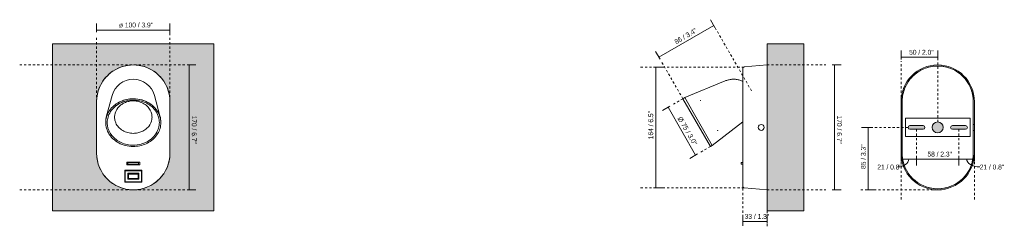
# Model space of a CAD drawing. Header units: millimetres. Extents: x -6734 to -5392, y 163 to 6739.
# Tile 1 of 3: x -6734 to -5392, y 163 to 446. Entities that reach past the tile are written whole.
import ezdxf

# ---------------------------------------------------------------- set-up
doc = ezdxf.new("R2010")
doc.units = ezdxf.units.MM
doc.linetypes.add('Dash', pattern=[6, 3, -3])
doc.linetypes.add('Hidden', pattern=[7.14375, 4.7625, -2.38125])
doc.layers.add('A-ANNO-DIMS', color=7, linetype='Dash', lineweight=9, true_color=0xd2d2d2)
for name, color, linetype, lineweight in [('A-ANNO-DIMS-3', 7, 'Continuous', 9), ('A-DETL-GENF', 7, 'Continuous', 9), ('A-WALL', 7, 'Continuous', 9), ('E-LITE-EQPM', 7, 'Continuous', 20)]:
    doc.layers.add(name, color=color, linetype=linetype, lineweight=lineweight)
doc.styles.add('Arial Narrow', font='ARIALN.TTF', dxfattribs={"height": 6.6})
doc.dimstyles.new('FARO_-_2_2mm_Arial_Narrow_mm_Inch_Left', dxfattribs={"dimscale": 304.8, "dimtxt": 6.754644, "dimasz": 0, "dimexe": 0.029528, "dimexo": 0.0625, "dimgap": 0.004921, "dimtad": 1, "dimdec": 0, "dimzin": 0, "dimdsep": 46, "dimtxsty": 'Arial Narrow', "dimblk1": 'NONE', "dimblk2": 'NONE', "dimsah": 1, "dimcen": 0.09, "dimadec": 0, "dimazin": 0, "dimtfac": 1, "dimtdec": 4, "dimtix": 1, "dimtmove": 0, "dimatfit": 3, "dimfxl": 0.009843, "dimfxlon": 1, "dimtvp": 1, "dimtolj": 1, "dimtzin": 0, "dimarcsym": 2})
doc.dimstyles.new('FARO_-_2_2mm_Arial_Narrow_mm_Inch_Left_1', dxfattribs={"dimscale": 304.8, "dimtxt": 6.754644, "dimasz": 0, "dimexe": 0.029528, "dimexo": 0.0625, "dimgap": 0.004921, "dimtad": 1, "dimdec": 0, "dimzin": 0, "dimdsep": 46, "dimtxsty": 'Arial Narrow', "dimblk1": 'NONE', "dimblk2": 'NONE', "dimsah": 1, "dimcen": 0.09, "dimadec": 0, "dimazin": 0, "dimtfac": 1, "dimtdec": 4, "dimtix": 1, "dimtmove": 0, "dimatfit": 3, "dimfxl": 0.009843, "dimfxlon": 1, "dimtvp": 1, "dimtolj": 1, "dimtzin": 0, "dimarcsym": 2})
doc.dimstyles.new('FARO_-_2_2mm_Arial_Narrow_mm_Inch_Left_2', dxfattribs={"dimscale": 304.8, "dimtxt": 6.754644, "dimasz": 0, "dimexe": 0.029528, "dimexo": 0.0625, "dimgap": 0.004921, "dimtad": 1, "dimdec": 0, "dimzin": 0, "dimdsep": 46, "dimtxsty": 'Arial Narrow', "dimblk1": 'NONE', "dimblk2": 'NONE', "dimsah": 1, "dimcen": 0.09, "dimadec": 0, "dimazin": 0, "dimtfac": 1, "dimtdec": 4, "dimtix": 1, "dimtmove": 1, "dimatfit": 3, "dimfxl": 0.009843, "dimfxlon": 1, "dimtvp": 1, "dimtolj": 1, "dimtzin": 0, "dimarcsym": 2})
doc.dimstyles.new('FARO_-_2_2mm_Arial_Narrow_mm_Inch_Right', dxfattribs={"dimscale": 304.8, "dimtxt": 6.754644, "dimasz": 0, "dimexe": 0.029528, "dimexo": 0.0625, "dimgap": 0.004921, "dimtad": 1, "dimdec": 0, "dimzin": 0, "dimdsep": 46, "dimtxsty": 'Arial Narrow', "dimblk1": 'NONE', "dimblk2": 'NONE', "dimsah": 1, "dimcen": 0.09, "dimadec": 0, "dimazin": 0, "dimtfac": 1, "dimtdec": 4, "dimtix": 1, "dimtmove": 0, "dimatfit": 3, "dimfxl": 0.009843, "dimfxlon": 1, "dimtvp": 1, "dimtolj": 1, "dimtzin": 0, "dimarcsym": 2})

# ---------------------------------------------------------------- blocks, each defined once
blk = doc.blocks.new('40135 - 40135 CORB White table lamp GU10_USB-548239-Alzado_PDF')
at = {"layer": 'E-LITE-EQPM'}
for p, q in [((-6586.8, 252.2), (-6586.6, 252.2)), ((-6586.8, 252.2), (-6586.8, 249.8)), ((-6586.6, 249.8), (-6586.8, 249.8)), ((-6586.6, 252.2), (-6585.6, 252.2)), ((-6585.6, 249.8), (-6586.6, 249.8)), ((-6585.6, 252.2), (-6573.5, 252.2)), ((-6573.5, 249.8), (-6585.6, 249.8)), ((-6573.5, 252.2), (-6572.4, 252.2)), ((-6572.4, 249.8), (-6573.5, 249.8)), ((-6572.4, 252.2), (-6572.2, 252.2)), ((-6572.2, 249.8), (-6572.4, 249.8)), ((-6572.2, 249.8), (-6572.2, 252.2)), ((-6585.9, 236.6), (-6586.9, 237.6)), ((-6585.9, 230.6), (-6586.9, 229.6)), ((-6585.9, 236.6), (-6585.9, 230.6)), ((-6573, 236.6), (-6585.9, 236.6)), ((-6585.9, 230.6), (-6573, 230.6)), ((-6572, 237.6), (-6573, 236.6)), ((-6573, 230.6), (-6573, 236.6)), ((-6573, 230.6), (-6572, 229.6))]:
    blk.add_line(p, q, dxfattribs=at)
for centre, start, end in [((-6579.5, 335), 124.2857, 145.7143), ((-6579.5, 335), 94.2857, 115.7143), ((-6579.5, 335), 64.2857, 85.7143), ((-6579.5, 335), 34.2857, 55.7143), ((-6579.5, 335), 154.2857, 175.7143), ((-6579.5, 335), 4.2857, 25.7143), ((-6579.5, 265), 184.2857, 205.7143), ((-6579.5, 265), 334.2857, 355.7143), ((-6579.5, 265), 214.2857, 235.7143), ((-6579.5, 265), 304.2857, 325.7143), ((-6579.5, 265), 244.2857, 265.7143), ((-6579.5, 265), 274.2857, 295.7143)]:
    blk.add_arc(centre, 50, start, end, dxfattribs=at)
blk = doc.blocks.new('40135 - 40135 CORB White table lamp GU10_USB-548239-Lateral_PDF')
at = {"layer": 'E-LITE-EQPM'}
for p, q in [((-3269, 385), (-3300.1, 382.2)), ((-3326.2, 363.2), (-3381.1, 340.5)), ((-3381.1, 340.5), (-3383.7, 339)), ((-3383.7, 339), (-3346.2, 274)), ((-3381.1, 340.5), (-3343.6, 275.5)), ((-3302, 335), (-3302, 265)), ((-3343.6, 275.5), (-3302, 307.5)), ((-3346.2, 274), (-3343.6, 275.5)), ((-3304.2, 252.2), (-3304.2, 249.8)), ((-3304.2, 252.2), (-3303.2, 252.2)), ((-3303.2, 249.8), (-3304.2, 249.8)), ((-3303.2, 252.2), (-3302, 252.2)), ((-3302, 249.8), (-3303.2, 249.8)), ((-3300.1, 217.8), (-3269, 215))]:
    blk.add_line(p, q, dxfattribs=at)
at = {"layer": 'E-LITE-EQPM', "flags": 128}
for points in [[(-3302, 380.2), (-3302, 380.2), (-3302, 380.3), (-3301.9, 380.4), (-3301.9, 380.5), (-3301.9, 380.6), (-3301.9, 380.6), (-3301.9, 380.7), (-3301.9, 380.8), (-3301.8, 380.9), (-3301.8, 380.9), (-3301.8, 381), (-3301.7, 381.1), (-3301.7, 381.2), (-3301.7, 381.2), (-3301.6, 381.3), (-3301.6, 381.4), (-3301.5, 381.4), (-3301.5, 381.5), (-3301.4, 381.5), (-3301.4, 381.6), (-3301.3, 381.7), (-3301.2, 381.7), (-3301.2, 381.8), (-3301.1, 381.8), (-3301, 381.9), (-3301, 381.9), (-3300.9, 381.9), (-3300.8, 382), (-3300.8, 382), (-3300.7, 382), (-3300.6, 382.1), (-3300.5, 382.1), (-3300.5, 382.1), (-3300.4, 382.1), (-3300.3, 382.1), (-3300.2, 382.2), (-3300.1, 382.2), (-3300.1, 382.2)], [(-3302, 364), (-3302, 364.8), (-3302, 366.1), (-3302, 367.4), (-3302, 368.6), (-3302, 369.8), (-3302, 370.9), (-3302, 372), (-3302, 373), (-3302, 374), (-3302, 374.8), (-3302, 375.7), (-3302, 376.4), (-3302, 377.1), (-3302, 377.7), (-3302, 378.3), (-3302, 378.8), (-3302, 379.2), (-3302, 379.5), (-3302, 379.8), (-3302, 380), (-3302, 380.1), (-3302, 380.2), (-3302, 380.2)], [(-3302, 380.2), (-3302, 380.1), (-3302, 380), (-3302, 379.8), (-3302, 379.6), (-3302, 379.3), (-3302, 378.9), (-3302, 378.4), (-3302, 377.9), (-3302, 377.3), (-3302, 376.6), (-3302, 375.9), (-3302, 375.1), (-3302, 374.2), (-3302, 373.3), (-3302, 372.3), (-3302, 371.2), (-3302, 370.1), (-3302, 369), (-3302, 367.7), (-3302, 366.5), (-3302, 365.1), (-3302, 363.8), (-3302, 362.4), (-3302, 360.9), (-3302, 359.4), (-3302, 357.9), (-3302, 356.3), (-3302, 354.7), (-3302, 353), (-3302, 351.4), (-3302, 349.7), (-3302, 347.9), (-3302, 346.2), (-3302, 344.4), (-3302, 342.7), (-3302, 340.9), (-3302, 339.1), (-3302, 337.3), (-3302, 335.5), (-3302, 335)], [(-3326.2, 363.2), (-3325.1, 363.7), (-3323.9, 364), (-3322.8, 364.4), (-3321.6, 364.7), (-3320.5, 364.9), (-3319.3, 365.2), (-3318.1, 365.3), (-3316.9, 365.4), (-3315.7, 365.5), (-3314.5, 365.5), (-3313.3, 365.5), (-3312.1, 365.4), (-3310.9, 365.3), (-3309.7, 365.1), (-3308.5, 364.9), (-3307.4, 364.6), (-3306.2, 364.3), (-3305.1, 363.9), (-3303.9, 363.5), (-3302.8, 363), (-3302, 362.6)], [(-3359.7, 336.2), (-3359.8, 336.4), (-3359.9, 336.5), (-3360, 336.7), (-3360.1, 336.8), (-3360.1, 336.8)], [(-3336.3, 295.5), (-3336.3, 295.6), (-3336.3, 295.6), (-3336.4, 295.8), (-3336.5, 295.9), (-3336.6, 296.1), (-3336.6, 296.2)], [(-3302, 265), (-3302, 263.2), (-3302, 261.4), (-3302, 259.6), (-3302, 257.8), (-3302, 256), (-3302, 254.3), (-3302, 252.5), (-3302, 250.8), (-3302, 249.1), (-3302, 247.4), (-3302, 245.8), (-3302, 244.1), (-3302, 242.6), (-3302, 241), (-3302, 239.5), (-3302, 238), (-3302, 236.6), (-3302, 235.2), (-3302, 233.9), (-3302, 232.6), (-3302, 231.4), (-3302, 230.2), (-3302, 229.1), (-3302, 228), (-3302, 227), (-3302, 226), (-3302, 225.2), (-3302, 224.3), (-3302, 223.6), (-3302, 222.9), (-3302, 222.3), (-3302, 221.7), (-3302, 221.2), (-3302, 220.8), (-3302, 220.5), (-3302, 220.2), (-3302, 220), (-3302, 219.9), (-3302, 219.8), (-3302, 219.8)], [(-3302, 252.7), (-3302, 253.8), (-3302, 255.5), (-3302, 257.3), (-3302, 259.1), (-3302, 260.9), (-3302, 262.7), (-3302, 264.5), (-3302, 265)], [(-3302, 241.6), (-3302, 242.1), (-3302, 243.7), (-3302, 245.3), (-3302, 247), (-3302, 248.6), (-3302, 249.2)], [(-3302, 219.8), (-3302, 219.9), (-3302, 220), (-3302, 220.2), (-3302, 220.4), (-3302, 220.7), (-3302, 221.1), (-3302, 221.6), (-3302, 222.1), (-3302, 222.7), (-3302, 223.4), (-3302, 224.1), (-3302, 224.9), (-3302, 225.8), (-3302, 226.7), (-3302, 226.8)], [(-3300.1, 217.8), (-3300.2, 217.8), (-3300.3, 217.9), (-3300.4, 217.9), (-3300.5, 217.9), (-3300.5, 217.9), (-3300.6, 217.9), (-3300.7, 218), (-3300.8, 218), (-3300.8, 218), (-3300.9, 218.1), (-3301, 218.1), (-3301, 218.1), (-3301.1, 218.2), (-3301.2, 218.2), (-3301.2, 218.3), (-3301.3, 218.3), (-3301.4, 218.4), (-3301.4, 218.4), (-3301.5, 218.5), (-3301.5, 218.6), (-3301.6, 218.6), (-3301.6, 218.7), (-3301.7, 218.8), (-3301.7, 218.8), (-3301.7, 218.9), (-3301.8, 219), (-3301.8, 219), (-3301.8, 219.1), (-3301.9, 219.2), (-3301.9, 219.3), (-3301.9, 219.4), (-3301.9, 219.4), (-3301.9, 219.5), (-3301.9, 219.6), (-3302, 219.7), (-3302, 219.7), (-3302, 219.8), (-3302, 219.8)]]:
    blk.add_lwpolyline(points, dxfattribs=at)
at = {"layer": 'E-LITE-EQPM'}
for start, end in [(0, 180), (180, 0)]:
    blk.add_arc((-3277, 300), 4, start, end, dxfattribs=at)
blk = doc.blocks.new('40135 - 40135 CORB White table lamp GU10_USB-548239-Alzado_PDF Fixing')
at = {"layer": 'E-LITE-EQPM', "color": 253, "lineweight": 9, "true_color": 0xaaaaaa}
for p, q in [((6529.5, 265), (6529.5, 335)), ((6629.5, 265), (6629.5, 335)), ((6530.6, 304), (6529.8, 304)), ((6529.8, 296), (6530.6, 296)), ((6629.2, 304), (6628.4, 304)), ((6628.4, 296), (6629.2, 296))]:
    blk.add_line(p, q, dxfattribs=at)
for centre, radius, start, end in [((6579.5, 335), 50, 0, 180), ((6579.5, 335), 48.5, 94.2857, 115.7143), ((6579.5, 335), 48.5, 64.2857, 85.7143), ((6579.5, 335), 48.5, 124.2857, 145.7143), ((6579.5, 335), 48.5, 34.2857, 55.7143), ((6579.5, 335), 48.5, 154.2857, 175.7143), ((6579.5, 335), 48.5, 4.2857, 25.7143), ((6579.5, 265), 50, 180, 0), ((6579.5, 265), 48.5, 184.2857, 205.7143), ((6579.5, 265), 48.5, 334.2857, 355.7143), ((6579.5, 265), 48.5, 214.2857, 235.7143), ((6579.5, 265), 48.5, 304.2857, 325.7143), ((6579.5, 265), 48.5, 244.2857, 265.7143), ((6579.5, 265), 48.5, 274.2857, 295.7143)]:
    blk.add_arc(centre, radius, start, end, dxfattribs=at)
blk = doc.blocks.new('DIMBLOCK1-Alzado_PDF')
at = {"layer": 'A-ANNO-DIMS-3', "color": 251, "true_color": 0x5b5b5b, "transparency": 16777216}
for p, q in [((-6629.5, 429.5), (-6629.5, 441.5)), ((-6629.5, 432.5), (-6529.5, 432.5)), ((-6629.5, 432.5), (-6629.5, 429.5)), ((-6529.5, 425.4), (-6529.5, 441.5)), ((-6529.5, 432.5), (-6529.5, 425.4))]:
    blk.add_line(p, q, dxfattribs=at)
at = {"layer": 'A-ANNO-DIMS-3', "color": 0, "transparency": 16777216, "insert": (-6599, 442.6), "char_height": 6.6, "width": 46.704, "attachment_point": 1, "line_spacing_factor": 0.974696, "style": 'Arial Narrow'}
blk.add_mtext('ø 100 / 3.9"', dxfattribs=at)
blk = doc.blocks.new('_None')
blk = doc.blocks.new('DIMBLOCK2-Alzado_PDF')
at = {"layer": 'A-ANNO-DIMS-3', "color": 251, "true_color": 0x5b5b5b, "transparency": 16777216}
for p, q in [((-6506.2, 385), (-6494.2, 385)), ((-6503.2, 385), (-6506.2, 385)), ((-6503.2, 385), (-6503.2, 215)), ((-6506.2, 215), (-6494.2, 215)), ((-6503.2, 215), (-6506.2, 215))]:
    blk.add_line(p, q, dxfattribs=at)
at = {"layer": 'A-ANNO-DIMS-3', "color": 0, "transparency": 16777216, "insert": (-6493.1, 316.1), "char_height": 6.6, "width": 38.598, "attachment_point": 1, "rotation": 270, "line_spacing_factor": 0.974696, "style": 'Arial Narrow'}
blk.add_mtext('170 / 6.7"', dxfattribs=at)
blk = doc.blocks.new('DIMBLOCK6-Lateral_PDF')
at = {"layer": 'A-ANNO-DIMS-3', "color": 251, "true_color": 0x5b5b5b, "transparency": 16777216}
for p, q in [((-5626.8, 385), (-5614.8, 385)), ((-5623.8, 385), (-5626.8, 385)), ((-5623.8, 385), (-5623.8, 215)), ((-5623.8, 215), (-5626.8, 215)), ((-5624.1, 215), (-5614.8, 215))]:
    blk.add_line(p, q, dxfattribs=at)
at = {"layer": 'A-ANNO-DIMS-3', "color": 0, "transparency": 16777216, "insert": (-5613.8, 316.1), "char_height": 6.6, "width": 38.598, "attachment_point": 1, "rotation": 270, "line_spacing_factor": 0.974696, "style": 'Arial Narrow'}
blk.add_mtext('170 / 6.7"', dxfattribs=at)
blk = doc.blocks.new('DIMBLOCK7-Lateral_PDF')
at = {"layer": 'A-ANNO-DIMS-3', "color": 251, "true_color": 0x5b5b5b, "transparency": 16777216}
for p, q in [((-5748.7, 171.8), (-5748.7, 181.2)), ((-5715.7, 171.8), (-5715.7, 181.2)), ((-5748.7, 172.2), (-5715.7, 172.2)), ((-5748.7, 172.2), (-5748.7, 169.2)), ((-5715.7, 172.2), (-5715.7, 169.2))]:
    blk.add_line(p, q, dxfattribs=at)
at = {"layer": 'A-ANNO-DIMS-3', "color": 0, "transparency": 16777216, "insert": (-5746.2, 182.2), "char_height": 6.6, "width": 33.58, "attachment_point": 1, "line_spacing_factor": 0.974696, "style": 'Arial Narrow'}
blk.add_mtext('33 / 1.3"', dxfattribs=at)
blk = doc.blocks.new('DIMBLOCK8-Lateral_PDF')
at = {"layer": 'A-ANNO-DIMS-3', "color": 251, "true_color": 0x5b5b5b, "transparency": 16777216}
for p, q in [((-5867.5, 382.1), (-5870.5, 382.1)), ((-5867.8, 382.1), (-5858.5, 382.1)), ((-5867.5, 382.1), (-5867.5, 217.9)), ((-5867.5, 217.9), (-5870.5, 217.9)), ((-5867.8, 217.9), (-5858.5, 217.9))]:
    blk.add_line(p, q, dxfattribs=at)
at = {"layer": 'A-ANNO-DIMS-3', "color": 0, "transparency": 16777216, "insert": (-5877.5, 283.9), "char_height": 6.6, "width": 38.598, "attachment_point": 1, "rotation": 90, "line_spacing_factor": 0.974696, "style": 'Arial Narrow'}
blk.add_mtext('164 / 6.5"', dxfattribs=at)
blk = doc.blocks.new('DIMBLOCK9-Lateral_PDF')
at = {"layer": 'A-ANNO-DIMS-3', "color": 251, "true_color": 0x5b5b5b, "transparency": 16777216}
for p, q in [((-5786.8, 436.1), (-5792.8, 446.5)), ((-5788.3, 438.7), (-5863.1, 395.5)), ((-5788.3, 438.7), (-5786.8, 436.1)), ((-5861.6, 392.9), (-5867.6, 403.3)), ((-5863.1, 395.5), (-5861.6, 392.9))]:
    blk.add_line(p, q, dxfattribs=at)
at = {"layer": 'A-ANNO-DIMS-3', "color": 0, "transparency": 16777216, "insert": (-5842.8, 418.8), "char_height": 6.6, "width": 33.58, "attachment_point": 1, "rotation": 30, "line_spacing_factor": 0.974696, "style": 'Arial Narrow'}
blk.add_mtext('86 / 3.4"', dxfattribs=at)
blk = doc.blocks.new('DIMBLOCK10-Lateral_PDF')
at = {"layer": 'A-ANNO-DIMS-3', "color": 251, "true_color": 0x5b5b5b, "transparency": 16777216}
for p, q in [((-5848, 328.9), (-5858.3, 322.9)), ((-5850.6, 327.4), (-5848, 328.9)), ((-5850.6, 327.4), (-5813.1, 262.4)), ((-5810.5, 263.9), (-5820.9, 257.9)), ((-5813.1, 262.4), (-5810.5, 263.9))]:
    blk.add_line(p, q, dxfattribs=at)
at = {"layer": 'A-ANNO-DIMS-3', "color": 0, "transparency": 16777216, "insert": (-5832.1, 315.5), "char_height": 6.6, "width": 43.23, "attachment_point": 1, "rotation": 300, "line_spacing_factor": 0.974696, "style": 'Arial Narrow'}
blk.add_mtext('Ø 75 / 3.0"', dxfattribs=at)
blk = doc.blocks.new('DIMBLOCK11-Alzado_PDF Fixing')
at = {"layer": 'A-ANNO-DIMS-3', "color": 251, "true_color": 0x5b5b5b, "transparency": 16777216}
for p, q in [((-5574.8, 300), (-5586.8, 300)), ((-5577.8, 300), (-5577.8, 215)), ((-5577.8, 215), (-5580.8, 215)), ((-5578.1, 215), (-5568.8, 215))]:
    blk.add_line(p, q, dxfattribs=at)
at = {"layer": 'A-ANNO-DIMS-3', "color": 251, "linetype": 'Hidden', "true_color": 0x5b5b5b, "transparency": 16777216}
blk.add_line((-5577.8, 300), (-5574.8, 300), dxfattribs=at)
at = {"layer": 'A-ANNO-DIMS-3', "color": 0, "transparency": 16777216, "insert": (-5587.8, 243.5), "char_height": 6.6, "width": 33.58, "attachment_point": 1, "rotation": 90, "line_spacing_factor": 0.974696, "style": 'Arial Narrow'}
blk.add_mtext('85 / 3.3"', dxfattribs=at)
blk = doc.blocks.new('DIMBLOCK12-Alzado_PDF Fixing')
at = {"layer": 'A-ANNO-DIMS-3', "color": 251, "true_color": 0x5b5b5b, "transparency": 16777216}
for p, q in [((-5533.1, 256.7), (-5533.1, 266)), ((-5533.1, 257), (-5512.1, 257)), ((-5533.1, 257), (-5533.1, 254)), ((-5512.1, 260), (-5512.1, 248)), ((-5512.1, 257), (-5512.1, 260))]:
    blk.add_line(p, q, dxfattribs=at)
blk.add_ellipse((-5537.5, 257), major_axis=(14.9, 0), ratio=0.722448, start_param=4.712389, end_param=6.283185, dxfattribs=at)
at = {"layer": 'A-ANNO-DIMS-3', "color": 0, "transparency": 16777216, "insert": (-5565.5, 249.4), "char_height": 6.6, "width": 33.58, "attachment_point": 1, "line_spacing_factor": 0.974696, "style": 'Arial Narrow'}
blk.add_mtext('21 / 0.8"', dxfattribs=at)
blk = doc.blocks.new('DIMBLOCK13-Alzado_PDF Fixing')
at = {"layer": 'A-ANNO-DIMS-3', "color": 251, "true_color": 0x5b5b5b, "transparency": 16777216}
for p, q in [((-5512.1, 260), (-5512.1, 248)), ((-5512.1, 257), (-5512.1, 260)), ((-5512.1, 257), (-5454.1, 257)), ((-5454.1, 260), (-5454.1, 248)), ((-5454.1, 257), (-5454.1, 260))]:
    blk.add_line(p, q, dxfattribs=at)
at = {"layer": 'A-ANNO-DIMS-3', "color": 0, "transparency": 16777216, "insert": (-5497.1, 267), "char_height": 6.6, "width": 33.58, "attachment_point": 1, "line_spacing_factor": 0.974696, "style": 'Arial Narrow'}
blk.add_mtext('58 / 2.3"', dxfattribs=at)
blk = doc.blocks.new('DIMBLOCK14-Alzado_PDF Fixing')
at = {"layer": 'A-ANNO-DIMS-3', "color": 251, "true_color": 0x5b5b5b, "transparency": 16777216}
for p, q in [((-5454.1, 260), (-5454.1, 248)), ((-5454.1, 257), (-5454.1, 260)), ((-5454.1, 257), (-5433.1, 257)), ((-5433.1, 256.7), (-5433.1, 266)), ((-5433.1, 257), (-5433.1, 254))]:
    blk.add_line(p, q, dxfattribs=at)
blk.add_ellipse((-5425.9, 257), major_axis=(17.7, 0), ratio=0.607647, start_param=3.141593, end_param=4.712389, dxfattribs=at)
at = {"layer": 'A-ANNO-DIMS-3', "color": 0, "transparency": 16777216, "insert": (-5425.9, 249.4), "char_height": 6.6, "width": 33.58, "attachment_point": 1, "line_spacing_factor": 0.974696, "style": 'Arial Narrow'}
blk.add_mtext('21 / 0.8"', dxfattribs=at)
blk = doc.blocks.new('DIMBLOCK15-Alzado_PDF Fixing')
at = {"layer": 'A-ANNO-DIMS-3', "color": 251, "true_color": 0x5b5b5b, "transparency": 16777216}
for p, q in [((-5533.1, 392.4), (-5533.1, 404.4)), ((-5483.1, 395.1), (-5483.1, 404.4)), ((-5533.1, 395.4), (-5483.1, 395.4)), ((-5533.1, 395.4), (-5533.1, 392.4)), ((-5483.1, 395.4), (-5483.1, 392.4))]:
    blk.add_line(p, q, dxfattribs=at)
at = {"layer": 'A-ANNO-DIMS-3', "color": 0, "transparency": 16777216, "insert": (-5522.1, 405.5), "char_height": 6.6, "width": 33.58, "attachment_point": 1, "line_spacing_factor": 0.974696, "style": 'Arial Narrow'}
blk.add_mtext('50 / 2.0"', dxfattribs=at)

msp = doc.modelspace()

# ---------------------------------------------------------------- hatches: boundary and pattern name
at = {"layer": 'A-DETL-GENF', "true_color": 0xe2e2e2}
h = msp.add_hatch(color=254, dxfattribs=at)
h.paths.add_polyline_path([(-5483.1, 292.5), (-5481.2, 292.8), (-5479.4, 293.5), (-5477.9, 294.7), (-5476.7, 296.3), (-5475.9, 298.1), (-5475.7, 300), (-5475.9, 301.9), (-5476.7, 303.7), (-5477.9, 305.3), (-5479.4, 306.5), (-5481.2, 307.2), (-5483.1, 307.5), (-5485.1, 307.2), (-5486.9, 306.5), (-5488.5, 305.2), (-5489.6, 303.7), (-5490.4, 301.9), (-5490.6, 300), (-5490.4, 298.1), (-5489.6, 296.3), (-5488.4, 294.7), (-5486.9, 293.5), (-5485.1, 292.8)])
h.paths.add_polyline_path([(-5521.1, 297.5), (-5503.1, 297.5), (-5502.5, 297.6), (-5501.9, 297.8), (-5501.4, 298.2), (-5501, 298.7), (-5500.7, 299.4), (-5500.6, 300), (-5500.7, 300.6), (-5501, 301.2), (-5501.4, 301.8), (-5501.9, 302.2), (-5502.5, 302.4), (-5503.1, 302.5), (-5521.1, 302.5), (-5521.8, 302.4), (-5522.4, 302.2), (-5522.9, 301.8), (-5523.3, 301.2), (-5523.6, 300.6), (-5523.6, 300), (-5523.6, 299.4), (-5523.3, 298.7), (-5522.9, 298.2), (-5522.4, 297.8), (-5521.8, 297.6)])
h.paths.add_polyline_path([(-5463.1, 297.5), (-5444.9, 297.5), (-5444.5, 297.6), (-5443.9, 297.8), (-5443.4, 298.2), (-5443, 298.7), (-5442.7, 299.4), (-5442.6, 300), (-5442.7, 300.6), (-5443, 301.2), (-5443.4, 301.8), (-5443.9, 302.2), (-5444.5, 302.4), (-5445.1, 302.5), (-5463.1, 302.5), (-5463.8, 302.4), (-5464.4, 302.2), (-5464.9, 301.8), (-5465.3, 301.2), (-5465.6, 300.6), (-5465.6, 300), (-5465.6, 299.4), (-5465.3, 298.7), (-5464.9, 298.2), (-5464.4, 297.8), (-5463.8, 297.6)])
at = {"layer": 'A-WALL', "true_color": 0xf7f7f7}
h = msp.add_hatch(color=7, dxfattribs=at)
h.paths.add_polyline_path([(-6689.5, 186.3), (-6469.5, 186.3), (-6469.5, 413.7), (-6689.5, 413.7), (-6689.5, 307.8)])
h.paths.add_polyline_path([(-6579.5, 215), (-6583.8, 215.2), (-6584.6, 215.3), (-6586.9, 215.6), (-6591, 216.3), (-6591.7, 216.5), (-6592.4, 216.7), (-6593.4, 217), (-6594.2, 217.2), (-6597.8, 218.5), (-6601.2, 219.9), (-6604.5, 221.7), (-6608.2, 224), (-6610.3, 225.6), (-6610.7, 225.9), (-6613.5, 228.3), (-6614.4, 229.2), (-6614.9, 229.6), (-6615.4, 230.2), (-6616.1, 231), (-6618.6, 233.8), (-6620.8, 236.8), (-6622.8, 240), (-6624.8, 243.9), (-6625.2, 244.9), (-6626, 246.7), (-6627.3, 250.3), (-6627.6, 251.3), (-6627.8, 252.1), (-6628, 252.8), (-6628.2, 253.9), (-6629, 258), (-6629.4, 261.5), (-6629.5, 265), (-6629.5, 335), (-6629.3, 339.2), (-6628.9, 342.4), (-6628.2, 346.1), (-6628, 347.2), (-6627.8, 347.9), (-6627.5, 348.9), (-6627.2, 350), (-6626, 353.3), (-6624.5, 356.7), (-6622.8, 360), (-6620.4, 363.7), (-6619.9, 364.4), (-6618.6, 366.2), (-6616.1, 369), (-6615.4, 369.8), (-6614.6, 370.6), (-6614.3, 370.9), (-6613.2, 371.9), (-6610.4, 374.3), (-6607.5, 376.4), (-6604.5, 378.3), (-6600.6, 380.3), (-6599.9, 380.6), (-6597.8, 381.5), (-6594.2, 382.8), (-6593.2, 383.1), (-6592.4, 383.3), (-6591.2, 383.6), (-6590.6, 383.7), (-6586.5, 384.5), (-6583, 384.9), (-6579.5, 385), (-6575.1, 384.8), (-6574.4, 384.7), (-6571.7, 384.4), (-6568.4, 383.7), (-6567, 383.4), (-6566.6, 383.3), (-6565.6, 383), (-6564.8, 382.8), (-6561.2, 381.5), (-6557.5, 379.9), (-6554.5, 378.3), (-6550.8, 376), (-6548.7, 374.4), (-6548.2, 374), (-6545.5, 371.7), (-6544.4, 370.6), (-6544.1, 370.4), (-6543.6, 369.8), (-6542.8, 369), (-6540.4, 366.2), (-6538.2, 363.2), (-6536.2, 360), (-6534.2, 356.1), (-6533.7, 354.9), (-6533, 353.3), (-6531.7, 349.7), (-6531.4, 348.7), (-6531.2, 347.9), (-6531, 347.2), (-6530.7, 346.1), (-6530, 342), (-6529.6, 338.5), (-6529.5, 335), (-6529.5, 265), (-6529.6, 261.3), (-6530.1, 257.5), (-6530.7, 253.9), (-6531, 252.7), (-6531.2, 252.1), (-6531.5, 251.1), (-6531.7, 250.3), (-6533, 246.7), (-6534.4, 243.3), (-6536.2, 240), (-6538.5, 236.3), (-6539.1, 235.6), (-6540.5, 233.7), (-6542.8, 231), (-6543.6, 230.2), (-6544.2, 229.6), (-6544.7, 229.1), (-6545.7, 228.1), (-6548.3, 225.9), (-6551.5, 223.6), (-6554.5, 221.7), (-6558.4, 219.7), (-6559.1, 219.4), (-6561.2, 218.5), (-6564.8, 217.2), (-6565.8, 216.9), (-6566.6, 216.7), (-6568, 216.4), (-6568.4, 216.3), (-6572.5, 215.5), (-6576, 215.1), (-6577, 215.1)])
msp.add_hatch(color=7, dxfattribs=at).paths.add_polyline_path([(-5665.7, 186.3), (-5665.7, 413.7), (-5715.7, 413.7), (-5715.7, 186.3), (-5699, 186.3)])

# ---------------------------------------------------------------- linework, layer by layer
at = {"layer": 'A-ANNO-DIMS'}
for p, q in [((-5736.9, 349.7), (-5786.9, 436.3)), ((-6629.5, 335), (-6629.5, 423)), ((-6529.5, 335), (-6529.5, 423)), ((-5830.4, 339), (-5860.4, 390.9)), ((-5533.1, 335), (-5533.1, 390)), ((-5483.1, 307.5), (-5483.1, 393.1)), ((-6509.3, 385), (-6734.3, 385)), ((-5747, 382.1), (-5888.6, 382.1)), ((-5715.7, 385), (-5635.8, 385)), ((-5830.4, 339), (-5843.4, 331.5)), ((-5523.6, 300), (-5583.6, 300)), ((-5512.1, 297.5), (-5512.1, 257.5)), ((-5454.1, 297.5), (-5454.1, 257.5)), ((-5793, 274), (-5805.9, 266.5)), ((-5533.1, 265), (-5533.1, 199.1)), ((-5433.1, 265), (-5433.1, 199.1)), ((-6509.3, 215), (-6734.3, 215)), ((-5747, 217.9), (-5888.6, 217.9)), ((-5748.7, 217), (-5748.7, 165.6)), ((-5715.7, 215), (-5635.8, 215)), ((-5483, 215), (-5590.1, 215)), ((-5715.7, 186.3), (-5715.7, 165.6))]:
    msp.add_line(p, q, dxfattribs=at)
at = {"layer": 'A-WALL', "color": 253, "true_color": 0xaaaaaa}
for p, q in [((-6469.5, 413.7), (-6689.5, 413.7)), ((-6689.5, 413.7), (-6689.5, 186.3)), ((-6469.5, 186.3), (-6469.5, 413.7)), ((-5715.7, 186.3), (-5715.7, 413.7)), ((-5665.7, 413.7), (-5715.7, 413.7)), ((-5665.7, 413.7), (-5665.7, 186.3)), ((-6689.5, 186.3), (-6469.5, 186.3)), ((-5665.7, 186.3), (-5715.7, 186.3))]:
    msp.add_line(p, q, dxfattribs=at)
at = {"layer": 'E-LITE-EQPM'}
for p, q in [((-6608.4, 343.5), (-6615.9, 315.9)), ((-6543.1, 315.9), (-6550.6, 343.5)), ((-6629.5, 335), (-6629.5, 265)), ((-6529.5, 265), (-6529.5, 335)), ((-5527.1, 312.5), (-5527.1, 287.5)), ((-5439.1, 312.5), (-5527.1, 312.5)), ((-5439.1, 287.5), (-5439.1, 312.5)), ((-5521.1, 302.5), (-5503.1, 302.5)), ((-5503.1, 297.5), (-5521.1, 297.5)), ((-5463.1, 302.5), (-5445.1, 302.5)), ((-5445.1, 297.5), (-5463.1, 297.5)), ((-5527.1, 287.5), (-5439.1, 287.5)), ((-6591, 225.5), (-6591, 241.6)), ((-6591, 241.6), (-6568, 241.6)), ((-6588.2, 249.2), (-6588.2, 252.7)), ((-6588.2, 252.7), (-6570.7, 252.7)), ((-6570.7, 249.2), (-6588.2, 249.2)), ((-6570.7, 252.7), (-6570.7, 249.2)), ((-6568, 241.6), (-6568, 225.5)), ((-6568.5, 241.1), (-6590.4, 241.1)), ((-6590.4, 241.1), (-6590.4, 226.1)), ((-6586.9, 229.6), (-6586.9, 237.6)), ((-6586.9, 237.6), (-6572, 237.6)), ((-6572, 229.6), (-6586.9, 229.6)), ((-6572, 237.6), (-6572, 229.6)), ((-6568.5, 226.1), (-6568.5, 241.1)), ((-6568, 225.5), (-6591, 225.5)), ((-6590.4, 226.1), (-6568.5, 226.1))]:
    msp.add_line(p, q, dxfattribs=at)
at = {"layer": 'E-LITE-EQPM', "color": 253, "true_color": 0xaaaaaa}
for p, q in [((-5531.6, 335), (-5531.6, 265)), ((-5434.6, 265), (-5434.6, 335))]:
    msp.add_line(p, q, dxfattribs=at)
at = {"layer": 'E-LITE-EQPM'}
for centre, radius, start, end in [((-6579.5, 335), 50, 360, 180), ((-6579.5, 335.7), 29.9, 15.1967, 164.8033), ((-6588.1, 307.8), 28.9, 163.7999, 182.6814), ((-6570.9, 307.8), 28.9, 357.3186, 16.2001), ((-5521.1, 300), 2.5, 90, 270), ((-5503.1, 300), 2.5, 270, 90), ((-5483.1, 300), 7.48, 0, 180), ((-5483.1, 300), 7.48, 180, 360), ((-5463.1, 300), 2.5, 90, 270), ((-5445.1, 300), 2.5, 270, 90), ((-6579.5, 265), 50, 180, 360)]:
    msp.add_arc(centre, radius, start, end, dxfattribs=at)
at = {"layer": 'E-LITE-EQPM', "color": 253, "true_color": 0xaaaaaa}
for centre, start, end in [((-5483.1, 335), 0, 180), ((-5483.1, 265), 180, 0)]:
    msp.add_arc(centre, 48.5, start, end, dxfattribs=at)
at = {"layer": 'E-LITE-EQPM'}
for points, knots in [([(-6579.5, 339), (-6582.6, 339), (-6588.5, 338.3), (-6597.1, 335.5), (-6604.6, 331), (-6612.7, 323.1), (-6617.1, 313.1), (-6617.1, 302.5), (-6614.7, 294.2), (-6609.5, 286.2), (-6602.5, 280.5), (-6596, 277.2), (-6588.9, 274.8), (-6583.3, 274), (-6579.5, 274)], [0, 0, 0, 0, 0.076923, 0.153846, 0.230769, 0.307692, 0.461538, 0.538462, 0.615385, 0.711538, 0.807692, 0.855769, 0.903846, 1, 1, 1, 1]), ([(-6579.5, 275.8), (-6582.4, 275.8), (-6588, 276.4), (-6596.1, 279), (-6603.2, 283.3), (-6610.9, 290.7), (-6615.1, 300.3), (-6615.1, 310.2), (-6612.8, 318.1), (-6607.9, 325.7), (-6601.3, 331.1), (-6595.1, 334.2), (-6588.4, 336.5), (-6583.1, 337.2), (-6579.5, 337.2)], [0, 0, 0, 0, 0.076923, 0.153846, 0.230769, 0.307692, 0.461538, 0.538462, 0.615385, 0.711538, 0.807692, 0.855769, 0.903846, 1, 1, 1, 1]), ([(-6579.5, 336.1), (-6581.6, 336.1), (-6585.6, 335.6), (-6591.5, 333.7), (-6596.6, 330.7), (-6602.1, 325.3), (-6605.1, 318.5), (-6605.1, 311.3), (-6603.5, 305.6), (-6599.9, 300.2), (-6595.1, 296.3), (-6590.7, 294), (-6585.9, 292.4), (-6582.1, 291.9), (-6579.5, 291.9)], [0, 0, 0, 0, 0.076923, 0.153846, 0.230769, 0.307692, 0.461538, 0.538462, 0.615385, 0.711538, 0.807692, 0.855769, 0.903846, 1, 1, 1, 1]), ([(-6605, 330.3), (-6604.3, 330.8), (-6600.4, 333.8), (-6595.4, 336.1), (-6591, 337.4), (-6590.5, 337.5)], [0.5238095, 0.5238095, 0.5238095, 0.5238095, 0.5714286, 0.7857143, 0.8095238, 0.8095238, 0.8095238, 0.8095238]), ([(-6579.5, 274), (-6576.4, 274), (-6570.5, 274.7), (-6561.9, 277.5), (-6554.4, 282), (-6546.3, 289.8), (-6541.9, 299.9), (-6541.9, 310.4), (-6544.3, 318.8), (-6549.5, 326.8), (-6556.5, 332.5), (-6563, 335.8), (-6570.1, 338.2), (-6575.6, 339), (-6579.5, 339)], [0, 0, 0, 0, 0.076923, 0.153846, 0.230769, 0.307692, 0.461538, 0.538462, 0.615385, 0.711538, 0.807692, 0.855769, 0.903846, 1, 1, 1, 1]), ([(-6579.5, 337.2), (-6576.6, 337.2), (-6570.9, 336.6), (-6562.8, 334), (-6555.7, 329.7), (-6548.1, 322.3), (-6543.9, 312.7), (-6543.9, 302.8), (-6546.2, 294.9), (-6551.1, 287.3), (-6557.7, 281.9), (-6563.9, 278.8), (-6570.6, 276.5), (-6575.9, 275.8), (-6579.5, 275.8)], [0, 0, 0, 0, 0.076923, 0.153846, 0.230769, 0.307692, 0.461538, 0.538462, 0.615385, 0.711538, 0.807692, 0.855769, 0.903846, 1, 1, 1, 1]), ([(-6579.5, 291.9), (-6577.4, 291.9), (-6573.4, 292.3), (-6567.5, 294.2), (-6562.4, 297.3), (-6556.9, 302.6), (-6553.9, 309.5), (-6553.9, 316.7), (-6555.5, 322.3), (-6559.1, 327.8), (-6563.8, 331.7), (-6568.3, 333.9), (-6573.1, 335.6), (-6576.9, 336.1), (-6579.5, 336.1)], [0, 0, 0, 0, 0.076923, 0.153846, 0.230769, 0.307692, 0.461538, 0.538462, 0.615385, 0.711538, 0.807692, 0.855769, 0.903846, 1, 1, 1, 1]), ([(-6567.5, 337.2), (-6566, 336.8), (-6562, 335.4), (-6557.5, 333), (-6554.7, 330.8), (-6554, 330.3)], [0.208226, 0.208226, 0.208226, 0.208226, 0.2857143, 0.4285714, 0.4761905, 0.4761905, 0.4761905, 0.4761905]), ([(-6542.9, 313.7), (-6542.8, 313.1), (-6542.2, 310.8), (-6542, 308.3), (-6542, 306.5)], [0.8571429, 0.8571429, 0.8571429, 0.8571429, 0.8928571, 1, 1, 1, 1])]:
    msp.add_open_spline(points, degree=3, knots=knots, dxfattribs=at)
for points in [[(-6588.5, 338), (-6588.3, 338.1), (-6588.1, 338.1), (-6587.8, 338.1)], [(-6585.5, 338.5), (-6585.4, 338.6), (-6585.2, 338.6), (-6585.1, 338.6)], [(-6582.5, 338.9), (-6582.5, 338.9), (-6582.4, 338.9), (-6582.3, 338.9)], [(-6576.7, 338.9), (-6576.6, 338.9), (-6576.5, 338.9), (-6576.4, 338.9)], [(-6573.9, 338.6), (-6573.7, 338.6), (-6573.6, 338.6), (-6573.5, 338.5)], [(-6571.2, 338.1), (-6570.9, 338.1), (-6570.7, 338.1), (-6570.5, 338)], [(-6568.5, 337.5), (-6568.1, 337.4), (-6567.8, 337.3), (-6567.5, 337.2)], [(-6610.5, 324.8), (-6610.4, 324.8), (-6610.4, 324.9), (-6610.4, 324.9)], [(-6608.8, 326.7), (-6608.7, 326.8), (-6608.6, 326.9), (-6608.5, 327)], [(-6607, 328.6), (-6606.8, 328.7), (-6606.7, 328.8), (-6606.5, 329)], [(-6552.4, 329), (-6552.3, 328.8), (-6552.2, 328.7), (-6552, 328.6)], [(-6550.5, 327), (-6550.4, 326.9), (-6550.3, 326.8), (-6550.2, 326.7)], [(-6548.6, 324.9), (-6548.6, 324.9), (-6548.6, 324.8), (-6548.5, 324.8)], [(-6617, 306.5), (-6617, 309), (-6616.7, 311.4), (-6616, 313.7)], [(-6615.5, 315.5), (-6615.4, 315.7), (-6615.4, 315.9), (-6615.3, 316.1)], [(-6614.6, 318), (-6614.5, 318.1), (-6614.5, 318.2), (-6614.4, 318.4)], [(-6613.4, 320.4), (-6613.3, 320.5), (-6613.3, 320.5), (-6613.3, 320.6)], [(-6545.7, 320.6), (-6545.7, 320.5), (-6545.7, 320.5), (-6545.6, 320.4)], [(-6544.6, 318.4), (-6544.5, 318.2), (-6544.5, 318.1), (-6544.4, 318)], [(-6543.7, 316.1), (-6543.6, 315.9), (-6543.5, 315.7), (-6543.5, 315.5)]]:
    msp.add_open_spline(points, degree=3, dxfattribs=at)

# ---------------------------------------------------------------- block references
for name, p in [('40135 - 40135 CORB White table lamp GU10_USB-548239-Alzado_PDF', (0, 0)), ('40135 - 40135 CORB White table lamp GU10_USB-548239-Lateral_PDF', (-2446.7, 0))]:
    msp.add_blockref(name, p, dxfattribs=at)
at = {"layer": 'E-LITE-EQPM', "color": 253, "lineweight": 9, "true_color": 0xaaaaaa}
msp.add_blockref('40135 - 40135 CORB White table lamp GU10_USB-548239-Alzado_PDF Fixing', (-12062.6, 0), dxfattribs=at)

# ---------------------------------------------------------------- dimensions: what is measured, and where the dimension line sits
at = {"layer": 'A-ANNO-DIMS', "color": 251, "linetype": 'Continuous', "true_color": 0x5b5b5b}
dim = msp.add_linear_dim(base=(-6529.5, 432.5), p1=(-6629.5, 429.5), p2=(-6529.5, 425.4), text='ø <>', dimstyle='FARO_-_2_2mm_Arial_Narrow_mm_Inch_Left', override={"dimpost": '<>', "dimfxl": 100.086011}, dxfattribs=at)
dim.commit()
dim.dimension.update_dxf_attribs({"geometry": 'DIMBLOCK1-Alzado_PDF', "text_midpoint": (-6579.5, 438.3)})
for base, p1, p2, angle, dimstyle, override, picture, middle in [((-5863.1, 395.5), (-5786.8, 436.1), (-5861.6, 392.9), 30, 'FARO_-_2_2mm_Arial_Narrow_mm_Inch_Left', {"dimpost": '<>', "dimfxl": 86.37889}, 'DIMBLOCK9-Lateral_PDF', (-5828.6, 422.1)), ((-6503.2, 215), (-6506.2, 385), (-6506.2, 215), 90, 'FARO_-_2_2mm_Arial_Narrow_mm_Inch_Right', {"dimtad": 4, "dimpost": '<>', "dimfxl": 169.999046}, 'DIMBLOCK2-Alzado_PDF', (-6497.4, 300)), ((-5867.5, 217.9), (-5870.5, 382.1), (-5870.5, 217.9), 90, 'FARO_-_2_2mm_Arial_Narrow_mm_Inch_Left', {"dimpost": '<>', "dimfxl": 164.292542}, 'DIMBLOCK8-Lateral_PDF', (-5873.3, 300)), ((-5623.8, 215), (-5626.8, 385), (-5626.8, 215), 90, 'FARO_-_2_2mm_Arial_Narrow_mm_Inch_Right', {"dimtad": 4, "dimpost": '<>', "dimfxl": 170}, 'DIMBLOCK6-Lateral_PDF', (-5618, 300)), ((-5577.8, 215), (-5574.8, 300), (-5580.8, 215), 90, 'FARO_-_2_2mm_Arial_Narrow_mm_Inch_Left_1', {"dimpost": '<>', "dimfxl": 85.215404}, 'DIMBLOCK11-Alzado_PDF Fixing', (-5583.5, 257.5))]:
    dim = msp.add_linear_dim(base=base, p1=p1, p2=p2, angle=angle, dimstyle=dimstyle, override=override, dxfattribs=at)
    dim.commit()
    dim.dimension.update_dxf_attribs({"geometry": picture, "text_midpoint": middle})
for base, p1, p2, dimstyle, override, picture, middle in [((-5483.1, 395.4), (-5533.1, 392.4), (-5483.1, 392.4), 'FARO_-_2_2mm_Arial_Narrow_mm_Inch_Left', {"dimpost": '<>', "dimfxl": 50}, 'DIMBLOCK15-Alzado_PDF Fixing', (-5508.1, 401.2)), ((-5454.1, 257), (-5512.1, 260), (-5454.1, 260), 'FARO_-_2_2mm_Arial_Narrow_mm_Inch_Left', {"dimpost": '<>', "dimfxl": 58}, 'DIMBLOCK13-Alzado_PDF Fixing', (-5483.1, 262.8)), ((-5715.7, 172.2), (-5748.7, 169.2), (-5715.7, 169.2), 'FARO_-_2_2mm_Arial_Narrow_mm_Inch_Right', {"dimpost": '<>', "dimfxl": 33}, 'DIMBLOCK7-Lateral_PDF', (-5732.2, 177.9))]:
    dim = msp.add_linear_dim(base=base, p1=p1, p2=p2, dimstyle=dimstyle, override=override, dxfattribs=at)
    dim.commit()
    dim.dimension.update_dxf_attribs({"geometry": picture, "text_midpoint": middle})
dim = msp.add_linear_dim(base=(-5813.1, 262.4), p1=(-5848, 328.9), p2=(-5810.5, 263.9), angle=300, text='Ø <>', dimstyle='FARO_-_2_2mm_Arial_Narrow_mm_Inch_Left', override={"dimpost": '<>', "dimfxl": 74.987928}, dxfattribs=at)
dim.commit()
dim.dimension.update_dxf_attribs({"geometry": 'DIMBLOCK10-Lateral_PDF', "text_midpoint": (-5826.7, 297.8)})
for base, p1, p2, picture, middle in [((-5512.1, 257), (-5533.1, 254), (-5512.1, 260), 'DIMBLOCK12-Alzado_PDF Fixing', (-5548.7, 245)), ((-5433.1, 257), (-5454.1, 260), (-5433.1, 254), 'DIMBLOCK14-Alzado_PDF Fixing', (-5409.1, 245))]:
    dim = msp.add_linear_dim(base=base, p1=p1, p2=p2, dimstyle='FARO_-_2_2mm_Arial_Narrow_mm_Inch_Left_2', override={"dimpost": '<>', "dimfxl": 21.84033}, dxfattribs=at)
    dim.commit()
    dim.dimension.update_dxf_attribs({"geometry": picture, "text_midpoint": middle, "dimtype": 160})

doc.saveas('drawing.dxf')
